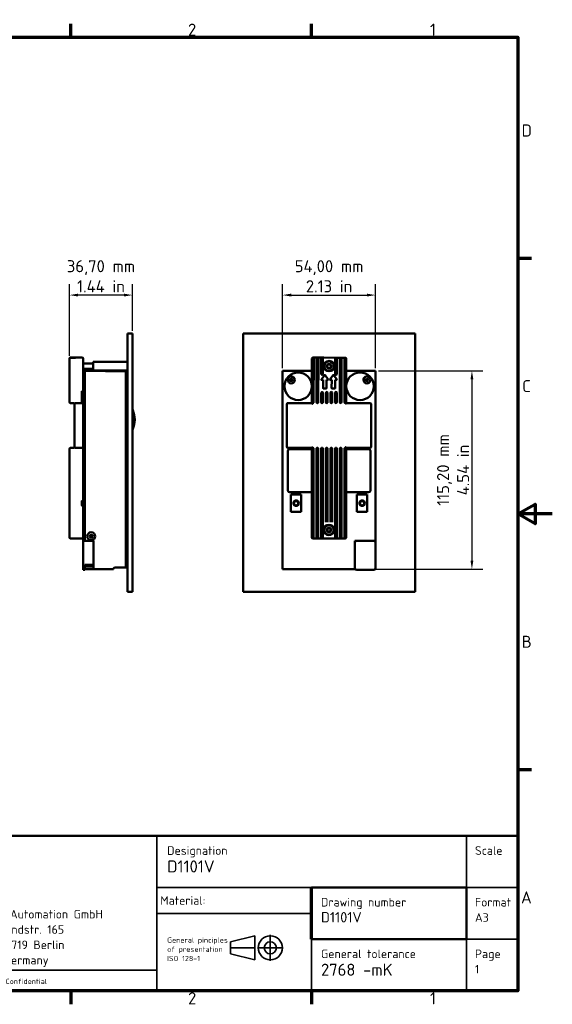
# Model space of a CAD drawing. Header units: millimetres. Extents: x 0 to 840, y 0 to 594.
# Tile 2 of 2: x 530 to 840, y 12 to 584. Entities that reach past the tile are written whole.
import ezdxf

# ---------------------------------------------------------------- set-up
doc = ezdxf.new("R2010")
doc.units = ezdxf.units.MM
doc.header["$LTSCALE"] = 2
for name, color, linetype, lineweight in [('Bemaßung (ISO)', 7, 'Continuous', 25), ('Rahmen (ISO)', 7, 'Continuous', 70), ('Sichtbar (ISO)', 7, 'Continuous', 50), ('Titel (ISO)', 7, 'Continuous', 50)]:
    doc.layers.add(name, color=color, linetype=linetype, lineweight=lineweight)
doc.styles.add('Notiztext (DIN)', font='isocpeur.ttf')
doc.dimstyles.new('Standard (DIN)', dxfattribs={"dimscale": 2, "dimtxt": 3.5, "dimasz": 2.5, "dimexe": 3.175, "dimexo": 0.8, "dimgap": 0.8, "dimtad": 1, "dimrnd": 1e-08, "dimzin": 0, "dimtxsty": 'Notiztext (DIN)', "dimcen": 0.09, "dimdle": 10, "dimclrd": 256, "dimclre": 256, "dimclrt": 256, "dimadec": 0, "dimazin": 0, "dimtfac": 1, "dimtmove": 0, "dimatfit": 3, "dimfxl": 1, "dimtolj": 1, "dimtzin": 0, "dimlwd": -1, "dimlwe": -1, "dimarcsym": 0})

# ---------------------------------------------------------------- blocks, each defined once
blk = doc.blocks.new('Ränder Vorgaberahmen')
at = {"layer": 'Rahmen (ISO)'}
for p, q in [((280, 287), (280, 290.9)), ((350, 287), (350, 290.9)), ((410, 222.75), (413.9, 222.75)), ((410, 74.25), (413.9, 74.25)), ((280, 10), (280, 6.1)), ((350, 10), (350, 6.1))]:
    blk.add_line(p, q, dxfattribs=at)
at = {"layer": 'Rahmen (ISO)', "flags": 128}
for points in [[(10, 10), (10, 287), (410, 287), (410, 10), (10, 10)], [(420, 148.5), (410, 148.5), (415, 151.39), (415, 145.61), (410, 148.5)]]:
    blk.add_lwpolyline(points, dxfattribs=at)
at = {"layer": 'Rahmen (ISO)', "char_height": 3.5, "attachment_point": 7, "style": 'Notiztext (DIN)'}
for s, insert in [('2', (314.08, 287.4)), ('1', (384.42, 287.4)), ('D', (411.05, 258.13)), ('C', (411.23, 183.88)), ('B', (411.05, 109.63)), ('A', (410.88, 35.38)), ('2', (314.08, 6.1)), ('1', (384.42, 6.1))]:
    blk.add_mtext(s, dxfattribs=dict(at, insert=insert))
blk = doc.blocks.new('Schriftfelder BHA')
at = {"layer": 'Titel (ISO)'}
for p, q in [((402.33, 69.29), (222.33, 69.29)), ((222.33, 69.29), (222.33, 24.29)), ((402.33, 24.29), (402.33, 69.29)), ((342.33, 54.29), (387.33, 54.29)), ((387.33, 54.29), (387.33, 39.29)), ((387.33, 39.29), (342.33, 39.29)), ((402.33, 24.29), (222.33, 24.29))]:
    blk.add_line(p, q, dxfattribs=at)
at = {"layer": 'Titel (ISO)', "lineweight": 35}
for p, q in [((342.33, 69.29), (297.33, 69.29)), ((297.33, 69.29), (297.33, 54.29)), ((387.33, 69.29), (342.33, 69.29)), ((387.33, 69.29), (402.33, 69.29)), ((387.33, 69.29), (387.33, 54.29)), ((297.33, 54.29), (402.33, 54.29)), ((297.33, 54.29), (297.33, 46.79)), ((387.33, 54.29), (387.33, 39.29)), ((342.33, 46.79), (297.33, 46.79)), ((297.33, 46.79), (297.33, 39.29)), ((318.78, 38.54), (325.78, 40.29)), ((325.78, 40.29), (325.78, 33.29)), ((297.33, 39.29), (297.33, 24.29)), ((318.78, 38.54), (318.78, 35.04)), ((387.33, 39.29), (342.33, 39.29)), ((342.33, 39.29), (342.33, 24.29)), ((387.33, 39.29), (402.33, 39.29)), ((387.33, 39.29), (387.33, 24.29)), ((318.78, 35.04), (325.78, 33.29)), ((297.33, 30.29), (222.33, 30.29))]:
    blk.add_line(p, q, dxfattribs=at)
at = {"layer": 'Titel (ISO)', "lineweight": 70}
blk.add_line((342.33, 39.29), (342.33, 54.29), dxfattribs=at)
at = {"layer": 'Titel (ISO)', "linetype": 'Continuous', "lineweight": 35}
for p, q in [((330.33, 40.54), (330.33, 33.04)), ((318.53, 36.79), (326.03, 36.79)), ((334.08, 36.79), (326.58, 36.79))]:
    blk.add_line(p, q, dxfattribs=at)
at = {"layer": 'Titel (ISO)', "lineweight": 35}
for radius in [3.5, 1.75]:
    blk.add_circle((330.33, 36.79), radius, dxfattribs=at)
at = {"layer": 'Titel (ISO)', "style": 'Notiztext (DIN)'}
for s, insert, char_height, attachment_point, line_spacing_factor in [('{\\H0.71429x;Designation\\P\\H1.4x;D1101V}', (300.33, 66.29), 3.5, 1, 0.986474), ('\\fISOCPEUR|b0|i0;\\H2.5000;Scale\\P', (389.83, 66.29), 2.5, 1, 2.4), ('{\\H0.71429x;Drawing number\\P\\H1.2x;D1101V}', (345.06, 51.29), 3.5, 1, 0.987666), ('\\fISOCPEUR|b0|i0;\\H2.5000;Format\\P\\fISOCPEUR|b0|i0;\\H2.5000;A3', (389.83, 51.29), 2.5, 1, 1.068348), ('\\fISOCPEUR|b0|i0;\\H2.5000;Bird Home Automation GmbH\\P\\fISOCPEUR|b0|i0;\\H2.5000;Uhlandstr. 165\\P\\fISOCPEUR|b0|i0;\\H2.5000;D-10719 Berlin\\P\\fISOCPEUR|b0|i0;\\H2.5000;Germany\\P', (259.33, 47.81), 2.5, 2, 1.068348), ('\\fISOCPEUR|b0|i0;\\H1.5000;General pinciples\\P\\fISOCPEUR|b0|i0;\\H1.5000;of presentation\\P\\fISOCPEUR|b0|i0;\\H1.5000;ISO 128-1', (300.33, 39.79), 1.5, 1, 1.068348), ('{\\H0.71429x;General tolerance\\P\\H1.4x;2768 -mK}', (345.06, 36.29), 3.5, 1, 0.986474), ('\\fISOCPEUR|b0|i0;\\H2.5000;Page\\P\\fISOCPEUR|b0|i0;\\H2.5000;1', (389.83, 36.29), 2.5, 1, 1.068348)]:
    blk.add_mtext(s, dxfattribs=dict(at, insert=insert, char_height=char_height, attachment_point=attachment_point, line_spacing_factor=line_spacing_factor))
at = {"layer": 'Titel (ISO)', "attachment_point": 1, "style": 'Notiztext (DIN)'}
for s, insert, char_height in [('\\fISOCPEUR|b0|i0;\\H2.5000;Material:', (298.33, 51.79), 2.5), ('\\fISOCPEUR|b0|i0;\\H1.5000;Confidential', (253.33, 27.79), 1.5)]:
    blk.add_mtext(s, dxfattribs=dict(at, insert=insert, char_height=char_height))
blk = doc.blocks.new('*D5')
at = {"layer": 'Bemaßung (ISO)', "transparency": 16777216}
for p, q in [((683.15, 381.75), (683.15, 430.5)), ((737.23, 381.75), (737.23, 430.5)), ((688.15, 424.15), (732.23, 424.15))]:
    blk.add_line(p, q, dxfattribs=at)
for points in [[(688.15, 424.98), (688.15, 423.32), (683.15, 424.15)], [(732.23, 424.98), (732.23, 423.32), (737.23, 424.15)]]:
    blk.add_solid(points, dxfattribs=at)
at = {"layer": 'Defpoints', "color": 0, "transparency": 16777216}
for p in [(737.23, 424.15), (683.15, 380.15), (737.23, 380.15)]:
    blk.add_point(p, dxfattribs=at)
at = {"layer": 'Bemaßung (ISO)', "transparency": 16777216, "insert": (710.19, 444.42), "char_height": 7, "attachment_point": 2, "style": 'Notiztext (DIN)'}
blk.add_mtext('\\A1;\\fISOCPEUR|b0|i0;\\H7.0000;54,00 mm\\P\\fISOCPEUR|b0|i0;\\H7.0000;2.13 in', dxfattribs=at)
blk = doc.blocks.new('*D6')
at = {"layer": 'Bemaßung (ISO)', "transparency": 16777216}
for p, q in [((738.83, 380.15), (799.58, 380.15)), ((793.23, 375.15), (793.23, 269.97)), ((726.84, 264.97), (799.58, 264.97))]:
    blk.add_line(p, q, dxfattribs=at)
for points in [[(792.39, 375.15), (794.06, 375.15), (793.23, 380.15)], [(792.39, 269.97), (794.06, 269.97), (793.23, 264.97)]]:
    blk.add_solid(points, dxfattribs=at)
at = {"layer": 'Defpoints', "color": 0, "transparency": 16777216}
for p in [(737.23, 380.15), (725.24, 264.97), (793.23, 264.97)]:
    blk.add_point(p, dxfattribs=at)
at = {"layer": 'Bemaßung (ISO)', "transparency": 16777216, "insert": (772.96, 322.56), "char_height": 7, "attachment_point": 2, "rotation": 90, "style": 'Notiztext (DIN)'}
blk.add_mtext('\\A1;\\fISOCPEUR|b0|i0;\\H7.0000;115,20 mm\\P\\fISOCPEUR|b0|i0;\\H7.0000;4.54 in', dxfattribs=at)
blk = doc.blocks.new('*D7')
at = {"layer": 'Bemaßung (ISO)', "transparency": 16777216}
for p, q in [((559.19, 388.89), (559.19, 430.5)), ((595.89, 403.47), (595.89, 430.5)), ((590.89, 424.15), (564.19, 424.15))]:
    blk.add_line(p, q, dxfattribs=at)
for points in [[(564.19, 424.98), (564.19, 423.32), (559.19, 424.15)], [(590.89, 424.98), (590.89, 423.32), (595.89, 424.15)]]:
    blk.add_solid(points, dxfattribs=at)
at = {"layer": 'Defpoints', "color": 0, "transparency": 16777216}
for p in [(559.19, 424.15), (595.89, 401.87), (559.19, 387.29)]:
    blk.add_point(p, dxfattribs=at)
at = {"layer": 'Bemaßung (ISO)', "transparency": 16777216, "insert": (577.54, 444.42), "char_height": 7, "attachment_point": 2, "style": 'Notiztext (DIN)'}
blk.add_mtext('\\A1;\\fISOCPEUR|b0|i0;\\H7.0000;36,70 mm\\P\\fISOCPEUR|b0|i0;\\H7.0000;1.44 in', dxfattribs=at)

msp = doc.modelspace()

# ---------------------------------------------------------------- linework, layer by layer
at = {"layer": 'Sichtbar (ISO)'}
for p, q in [((592.8906, 401.8722), (595.8906, 401.8722)), ((592.8906, 401.8722), (592.8906, 251.8722)), ((595.8906, 251.8722), (595.8906, 401.8722)), ((660.1869, 401.8722), (760.1869, 401.8722)), ((660.1869, 251.8722), (660.1869, 401.8722)), ((760.1869, 401.8722), (760.1869, 251.8722)), ((559.1906, 387.3033), (559.1906, 387.3057)), ((559.1906, 387.3008), (559.1906, 387.3033)), ((559.1906, 387.2935), (559.1906, 387.3008)), ((559.1906, 387.291), (559.1906, 387.2935)), ((559.1906, 387.2886), (559.1906, 387.291)), ((559.1906, 361.9036), (559.1906, 387.2886)), ((559.6906, 387.8057), (566.6906, 387.8057)), ((559.6906, 387.8033), (561.6906, 387.8033)), ((559.6906, 387.8008), (561.6906, 387.8008)), ((559.6906, 387.7935), (561.6906, 387.7935)), ((559.6906, 387.791), (561.6906, 387.791)), ((561.6906, 387.7886), (559.6906, 387.7886)), ((567.1906, 387.2886), (567.1906, 387.3057)), ((567.1906, 380.1502), (567.1906, 387.2886)), ((567.1906, 384.3722), (572.8906, 384.3722)), ((572.8906, 385.3722), (572.8906, 380.3722)), ((592.8906, 385.3722), (572.8906, 385.3722)), ((700.2199, 387.3062), (700.197, 361.9212)), ((701.7204, 387.8048), (700.7204, 387.8057)), ((701.197, 361.9203), (701.2199, 387.3052)), ((702.4264, 387.8042), (701.7204, 387.8048)), ((703.4264, 387.8033), (702.4264, 387.8042)), ((702.9259, 387.3037), (702.903, 361.9187)), ((704.4264, 387.8024), (703.4264, 387.8033)), ((703.903, 361.9178), (703.9259, 387.3028)), ((705.1324, 387.8017), (704.4264, 387.8024)), ((706.1324, 387.8008), (705.1324, 387.8017)), ((705.6319, 387.3013), (705.6238, 378.3763)), ((707.1324, 387.7999), (706.1324, 387.8008)), ((706.6238, 378.3754), (706.6319, 387.3004)), ((713.2503, 387.7944), (707.1324, 387.7999)), ((709.3357, 383.2449), (708.9864, 383.0419)), ((709.434, 383.8226), (709.4352, 383.4184)), ((710.0842, 383.7955), (709.7335, 383.9966)), ((710.6338, 383.9992), (710.2842, 383.7961)), ((710.9354, 383.4442), (710.9343, 383.8269)), ((711.3907, 383.0561), (711.0317, 383.2738)), ((714.2503, 387.7935), (713.2503, 387.7944)), ((713.7499, 387.2939), (713.7418, 378.3689)), ((715.2503, 387.7926), (714.2503, 387.7935)), ((714.7418, 378.368), (714.7499, 387.293)), ((715.9563, 387.7919), (715.2503, 387.7926)), ((716.9563, 387.791), (715.9563, 387.7919)), ((716.4559, 387.2915), (716.433, 361.9065)), ((717.9563, 387.7901), (716.9563, 387.791)), ((717.433, 361.9056), (717.4559, 387.2906)), ((718.6623, 387.7895), (717.9563, 387.7901)), ((719.6623, 387.7886), (718.6623, 387.7895)), ((719.1619, 387.289), (719.1389, 361.904)), ((720.1389, 361.9031), (720.1619, 387.2881)), ((567.1906, 381.3722), (572.8906, 381.3722)), ((567.1906, 380.1502), (568.1906, 380.1502)), ((567.1906, 281.4722), (567.1906, 380.1502)), ((568.1906, 380.1502), (568.1906, 380.1497)), ((568.1906, 380.1497), (591.8906, 379.736)), ((568.1906, 281.4722), (568.1906, 380.1497)), ((592.8906, 380.3722), (572.8906, 380.3722)), ((592.8906, 379.8542), (591.8906, 379.8542)), ((591.8906, 265.8542), (591.8906, 379.8542)), ((683.1454, 380.1497), (683.1459, 380.1497)), ((683.1454, 264.9722), (683.1454, 380.1497)), ((700.2134, 380.1502), (683.1459, 380.1502)), ((683.1459, 380.1502), (683.1459, 264.9722)), ((707.5222, 377.6612), (705.67, 375.1962)), ((709.69, 375.1926), (707.8422, 377.6609)), ((708.9874, 382.6955), (709.3378, 382.4945)), ((709.4383, 382.3216), (709.4395, 381.9175)), ((709.74, 381.7451), (710.0896, 381.9483)), ((710.2895, 381.9489), (710.6403, 381.7477)), ((710.67, 375.1917), (712.5222, 377.6567)), ((710.9398, 381.9218), (710.9386, 382.3467)), ((711.0423, 382.5226), (711.3832, 382.7098)), ((712.8422, 377.6564), (714.69, 375.1881)), ((737.2279, 380.1502), (720.1554, 380.1502)), ((737.2279, 281.4722), (737.2279, 380.1502)), ((737.2279, 380.1497), (737.2284, 380.1497)), ((737.2284, 281.4722), (737.2284, 380.1497)), ((705.8297, 374.8761), (706.6797, 374.8753)), ((706.6797, 374.8753), (706.6753, 370.0753)), ((708.6753, 370.0735), (708.6797, 374.8735)), ((708.6797, 374.8735), (709.5297, 374.8727)), ((711.6797, 374.8708), (710.8297, 374.8716)), ((711.6753, 370.0708), (711.6797, 374.8708)), ((713.6797, 374.869), (713.6753, 370.069)), ((714.5297, 374.8682), (713.6797, 374.869)), ((566.3906, 368.3722), (566.3906, 361.4031)), ((566.3906, 368.3722), (567.1906, 368.3722)), ((700.1869, 368.3722), (700.2028, 368.3722)), ((700.1869, 361.4212), (700.1869, 368.3722)), ((705.6139, 367.3763), (705.609, 361.9163)), ((706.609, 361.9154), (706.6139, 367.3754)), ((706.8751, 369.8751), (708.4751, 369.8737)), ((708.3199, 367.3738), (708.315, 361.9138)), ((709.315, 361.9129), (709.3199, 367.3729)), ((711.0259, 367.3714), (711.021, 361.9114)), ((713.4751, 369.8692), (711.8751, 369.8706)), ((712.021, 361.9105), (712.0259, 367.3705)), ((713.7319, 367.3689), (713.727, 361.9089)), ((714.727, 361.908), (714.7319, 367.368)), ((720.1448, 368.3722), (720.1869, 368.3722)), ((720.1869, 368.3722), (720.1869, 361.4031)), ((559.6906, 361.4036), (561.6906, 361.4036)), ((562.1906, 360.9036), (562.1906, 360.8905)), ((562.1906, 360.8905), (562.1906, 335.8905)), ((562.6906, 361.4031), (566.3906, 361.4031)), ((685.6671, 360.9343), (685.6445, 335.9343)), ((700.1965, 361.4212), (686.1675, 361.4338)), ((700.197, 361.9212), (700.1965, 361.4053)), ((720.1385, 361.3873), (720.1389, 361.9031)), ((734.1675, 361.3905), (720.1385, 361.4031)), ((734.6444, 335.89), (734.667, 360.89)), ((595.9822, 357.3472), (595.8906, 357.8183)), ((595.9822, 357.3472), (595.9822, 346.3472)), ((597.1906, 351.9472), (597.1906, 351.7472)), ((595.9822, 346.3472), (595.8906, 345.8761)), ((559.1906, 334.9183), (559.1906, 334.9207)), ((559.1906, 334.9158), (559.1906, 334.9183)), ((559.1906, 334.9134), (559.1906, 334.9158)), ((559.1906, 334.9109), (559.1906, 334.9134)), ((559.1906, 334.9085), (559.1906, 334.9109)), ((559.1906, 334.906), (559.1906, 334.9085)), ((559.1906, 334.9036), (559.1906, 334.906)), ((559.1906, 283.2886), (559.1906, 334.9036)), ((559.6906, 335.4207), (561.6906, 335.4207)), ((561.6906, 335.4183), (559.6906, 335.4183)), ((561.6906, 335.4158), (559.6906, 335.4158)), ((561.6906, 335.4134), (559.6906, 335.4134)), ((561.6906, 335.4109), (559.6906, 335.4109)), ((561.6906, 335.4085), (559.6906, 335.4085)), ((561.6906, 335.406), (559.6906, 335.406)), ((561.6906, 335.4036), (559.6906, 335.4036)), ((566.6906, 335.3905), (562.6906, 335.3905)), ((686.144, 335.4339), (700.173, 335.4212)), ((686.1869, 310.6722), (686.1869, 333.6722)), ((687.1869, 334.6722), (700.1723, 334.6722)), ((700.1726, 334.9212), (700.1259, 283.3062)), ((700.173, 335.4371), (700.1726, 334.9212)), ((701.1259, 283.3053), (701.1726, 334.9203)), ((702.8786, 334.9187), (702.8319, 283.3037)), ((703.8319, 283.3028), (703.8786, 334.9178)), ((705.5846, 334.9163), (705.5379, 283.3013)), ((706.5379, 283.3004), (706.5846, 334.9154)), ((708.2906, 334.9138), (708.2525, 292.7989)), ((709.2525, 292.798), (709.2906, 334.9129)), ((710.9965, 334.9114), (710.9585, 292.7964)), ((711.9585, 292.7955), (711.9965, 334.9105)), ((713.7025, 334.9089), (713.6559, 283.294)), ((714.6559, 283.2931), (714.7025, 334.908)), ((716.4085, 334.9065), (716.3619, 283.2915)), ((717.3619, 283.2906), (717.4085, 334.9056)), ((719.1145, 334.9041), (719.0679, 283.2891)), ((720.0679, 283.2882), (720.1145, 334.9032)), ((720.1143, 334.6722), (733.1869, 334.6722)), ((720.1145, 334.9032), (720.115, 335.419)), ((720.115, 335.4031), (734.144, 335.3905)), ((734.1869, 333.6722), (734.1869, 310.6722)), ((700.1497, 309.6722), (687.1869, 309.6722)), ((733.1869, 309.6722), (720.0917, 309.6722)), ((566.3406, 304.5222), (566.5906, 304.7722)), ((566.3406, 302.0222), (566.3406, 304.5222)), ((566.5906, 304.7722), (566.5906, 301.7722)), ((567.1906, 304.7722), (566.5906, 304.7722)), ((687.9869, 298.2722), (687.9869, 308.2722)), ((687.9869, 308.2722), (693.9869, 308.2722)), ((693.9869, 308.2722), (693.9869, 298.2722)), ((726.3869, 308.2722), (732.3869, 308.2722)), ((726.3869, 298.2722), (726.3869, 308.2722)), ((732.3869, 308.2722), (732.3869, 298.2722)), ((566.3406, 302.0222), (566.5906, 301.7722)), ((567.1906, 301.7722), (566.5906, 301.7722)), ((693.9869, 298.2722), (687.9869, 298.2722)), ((732.3869, 298.2722), (726.3869, 298.2722)), ((707.7525, 292.7993), (708.2525, 292.7989)), ((709.2525, 292.798), (708.2525, 292.7989)), ((709.2525, 292.798), (709.7525, 292.7975)), ((710.4585, 292.7969), (710.9585, 292.7964)), ((711.9585, 292.7955), (710.9585, 292.7964)), ((711.9585, 292.7955), (712.4585, 292.7951)), ((709.2497, 288.0949), (708.9004, 287.8919)), ((708.9014, 287.5455), (709.2518, 287.3445)), ((709.348, 288.6726), (709.3492, 288.2684)), ((709.3523, 287.1716), (709.3535, 286.7675)), ((709.9982, 288.6455), (709.6475, 288.8466)), ((709.654, 286.5951), (710.0036, 286.7983)), ((710.5478, 288.8492), (710.1982, 288.6461)), ((710.2035, 286.7989), (710.5543, 286.5977)), ((710.8494, 288.2942), (710.8483, 288.6769)), ((710.8538, 286.7718), (710.8526, 287.1967)), ((711.3047, 287.9061), (710.9457, 288.1238)), ((710.9563, 287.3726), (711.2972, 287.5598)), ((559.6906, 282.7886), (566.6906, 282.7886)), ((567.1906, 281.4722), (568.1906, 281.4722)), ((567.1906, 280.4722), (567.1906, 281.4722)), ((567.1906, 280.4722), (567.1906, 265.4722)), ((568.1906, 281.4722), (573.1906, 281.4722)), ((570.9962, 284.1722), (572.7851, 284.1722)), ((571.325, 283.3722), (572.1906, 283.3722)), ((572.1906, 283.3722), (572.1906, 283.2237)), ((573.1906, 281.4722), (573.1906, 264.9722)), ((700.6255, 282.8057), (701.6254, 282.8048)), ((701.6254, 282.8048), (702.3314, 282.8042)), ((702.3314, 282.8042), (703.3314, 282.8033)), ((703.3314, 282.8033), (704.3314, 282.8024)), ((704.3314, 282.8024), (705.0374, 282.8018)), ((705.0374, 282.8018), (706.0374, 282.8009)), ((706.0374, 282.8009), (707.0374, 282.7999)), ((707.0374, 282.7999), (713.1554, 282.7944)), ((713.1554, 282.7944), (714.1554, 282.7935)), ((714.1554, 282.7935), (715.1554, 282.7926)), ((715.1554, 282.7926), (715.8614, 282.792)), ((715.8614, 282.792), (716.8614, 282.7911)), ((716.8614, 282.7911), (717.8614, 282.7902)), ((717.8614, 282.7902), (718.5674, 282.7895)), ((718.5674, 282.7895), (719.5674, 282.7886)), ((725.2369, 281.4722), (737.2279, 281.4722)), ((725.2369, 264.9722), (725.2369, 281.4722)), ((725.2369, 280.4722), (725.2369, 265.4722)), ((736.1369, 281.4722), (726.2369, 281.4722)), ((737.1369, 280.4722), (737.1369, 265.4722)), ((737.1411, 281.4722), (737.1411, 264.9722)), ((737.2279, 281.4722), (737.2284, 281.4722)), ((567.1906, 264.4722), (567.1906, 265.4722)), ((567.1906, 264.4722), (568.1906, 264.4722)), ((573.1906, 267.4722), (568.1906, 267.4722)), ((568.1906, 267.4722), (568.1906, 265.4722)), ((573.1906, 266.6722), (568.1906, 266.6722)), ((568.1906, 266.4722), (573.1906, 266.4722)), ((568.1906, 265.4722), (568.1906, 264.4722)), ((573.1906, 264.9722), (568.1906, 264.9722)), ((571.3006, 266.6722), (571.3006, 266.4722)), ((584.8906, 264.9722), (573.1906, 264.9722)), ((585.3906, 265.9722), (584.8906, 265.4722)), ((584.8906, 264.9722), (584.8906, 265.4722)), ((585.3906, 265.9722), (591.8906, 265.9722)), ((592.8906, 265.8542), (591.8906, 265.8542)), ((683.1459, 264.9722), (683.1454, 264.9722)), ((683.1459, 264.9722), (725.2369, 264.9722)), ((725.3709, 264.9722), (725.2369, 264.9722)), ((736.1369, 264.4722), (726.2369, 264.4722)), ((737.1411, 264.9722), (737.0029, 264.9722)), ((592.8906, 251.8722), (595.8906, 251.8722)), ((760.1869, 251.8722), (660.1869, 251.8722))]:
    msp.add_line(p, q, dxfattribs=at)
for centre, radius in [((710.1869, 382.8721), 3), ((710.1869, 382.8722), 2.8), ((692.1869, 371.1722), 8), ((728.1869, 371.1722), 8), ((688.1869, 374.8472), 2), ((732.1869, 374.8472), 2), ((690.9869, 303.2722), 1.6), ((690.9869, 303.2722), 1.5), ((690.9869, 303.2722), 1.25), ((729.3869, 303.2722), 1.6), ((729.3869, 303.2722), 1.5), ((729.3869, 303.2722), 1.25), ((710.1009, 287.7222), 3), ((710.1009, 287.7222), 2.8), ((571.8906, 284.0722), 0.9)]:
    msp.add_circle(centre, radius, dxfattribs=at)
for centre, radius, start, end in [((559.6906, 387.3057), 0.5, 90, 180), ((559.6906, 387.3033), 0.5, 90, 180), ((559.6906, 387.3008), 0.5, 90, 180), ((559.6906, 387.2935), 0.5, 90, 180), ((559.6906, 387.291), 0.5, 90, 180), ((559.6906, 387.2886), 0.5, 90, 180), ((566.6906, 387.3057), 0.5, 0, 90), ((700.7199, 387.3057), 0.5, 359.948214, 179.948214), ((703.4259, 387.3033), 0.5, 359.948214, 179.948214), ((706.1319, 387.3008), 0.5, 359.948214, 179.948214), ((710.1869, 382.8722), 1.3, 1.058035, 0.286682), ((709.2352, 383.4179), 0.2, 300.164538, 0.164538), ((709.634, 383.8231), 0.2, 120.173115, 180.164538), ((709.634, 383.8231), 0.2, 60.164538, 120.173115), ((710.1837, 383.969), 0.2, 240.164538, 300.164538), ((710.7343, 383.8263), 0.2, 60.15596, 120.164538), ((710.7343, 383.8263), 0.2, 0.164538, 60.15596), ((711.1354, 383.4448), 0.2, 180.164538, 238.767704), ((714.2499, 387.2935), 0.5, 359.948214, 179.948214), ((716.9559, 387.291), 0.5, 359.948214, 179.948214), ((719.6619, 387.2886), 0.5, 359.948214, 179.948214), ((706.1238, 378.3758), 0.5, 179.948214, 359.948214), ((707.6821, 377.5411), 0.2, 36.818112, 143.078316), ((709.0869, 382.869), 0.2, 120.164538, 180.164538), ((709.0869, 382.869), 0.2, 180.164538, 240.164538), ((709.2383, 382.3211), 0.2, 0.164538, 60.164538), ((709.6395, 381.9181), 0.2, 180.164538, 240.15596), ((709.6395, 381.9181), 0.2, 240.15596, 300.164538), ((710.19, 381.7754), 0.2, 60.164538, 120.164538), ((710.7398, 381.9212), 0.2, 240.164538, 300.173115), ((710.7398, 381.9212), 0.2, 300.173115, 0.164538), ((711.1386, 382.3473), 0.2, 118.767704, 180.164538), ((711.287, 382.8851), 0.2, 298.767704, 358.16468), ((711.287, 382.8851), 0.2, 3.180038, 58.767704), ((711.287, 382.8851), 0.2, 358.16468, 3.180038), ((712.6821, 377.5366), 0.2, 36.818112, 143.078316), ((714.2418, 378.3685), 0.5, 179.948214, 359.948214), ((688.1869, 374.8722), 2, 359.641899, 180.358101), ((687.5291, 375.9865), 0.7, 259.994799, 340.005201), ((686.8713, 374.8472), 0.7, 319.994799, 40.005201), ((687.5291, 373.7078), 0.7, 19.994799, 100.005201), ((687.1185, 375.6399), 0.7, 306.298027, 332.741692), ((686.9878, 374.3308), 0.7, 4.864586, 34.935818), ((688.0562, 373.5631), 0.7, 65.468919, 97.626898), ((688.3176, 376.1813), 0.7, 248.413517, 273.38726), ((688.8447, 375.9865), 0.7, 199.994799, 280.005201), ((688.8447, 373.7078), 0.7, 79.994799, 160.005201), ((689.2553, 374.1044), 0.7, 127.591699, 158.073695), ((689.386, 375.4136), 0.7, 189.10511, 216.023167), ((689.5025, 374.8472), 0.7, 139.994799, 220.005201), ((705.8298, 375.0761), 0.2, 143.078316, 269.948214), ((709.5298, 375.0727), 0.2, 269.948214, 36.818112), ((710.8298, 375.0716), 0.2, 143.078316, 269.948214), ((714.5298, 375.0682), 0.2, 269.948214, 36.818112), ((732.1869, 374.8722), 2, 359.641899, 180.358101), ((731.5291, 375.9865), 0.7, 259.994799, 340.005201), ((730.8713, 374.8472), 0.7, 319.994799, 40.005201), ((731.5291, 373.7078), 0.7, 19.994799, 100.005201), ((731.3364, 375.8759), 0.7, 281.919378, 308.986175), ((730.8924, 374.6375), 0.7, 340.806016, 14.401485), ((731.7428, 373.6338), 0.7, 41.769655, 80.190439), ((732.631, 376.1106), 0.7, 224.049325, 250.038544), ((732.8447, 375.9865), 0.7, 199.994799, 280.005201), ((732.8447, 373.7078), 0.7, 79.994799, 160.005201), ((733.0374, 373.8684), 0.7, 103.861994, 140.132737), ((733.4814, 375.1068), 0.7, 165.029124, 195.368028), ((733.5025, 374.8472), 0.7, 139.994799, 220.005201), ((706.1139, 367.3758), 0.5, 359.948214, 179.948214), ((706.8753, 370.0751), 0.2, 179.948214, 269.948214), ((708.8199, 367.3734), 0.5, 359.948214, 179.948214), ((708.4753, 370.0737), 0.2, 269.948214, 359.948214), ((711.5259, 367.3709), 0.5, 359.948214, 179.948214), ((711.8753, 370.0706), 0.2, 179.948214, 269.948214), ((713.4753, 370.0692), 0.2, 269.948214, 359.948214), ((714.2319, 367.3685), 0.5, 359.948214, 179.948214), ((559.6906, 361.906), 0.5, 180, 270), ((559.6906, 361.9036), 0.5, 180, 270), ((562.6906, 360.9031), 0.5, 90.000001, 104.477518), ((686.1671, 360.9338), 0.5, 89.948214, 179.948214), ((700.697, 361.9207), 0.5, 179.948214, 359.948214), ((703.403, 361.9183), 0.5, 179.948214, 359.948214), ((706.109, 361.9158), 0.5, 179.948214, 359.948214), ((708.815, 361.9134), 0.5, 179.948214, 359.948214), ((711.521, 361.9109), 0.5, 179.948214, 359.948214), ((714.227, 361.9085), 0.5, 179.948214, 359.948214), ((716.933, 361.906), 0.5, 179.948214, 359.948214), ((719.6389, 361.9036), 0.5, 179.948214, 359.948214), ((734.167, 360.8905), 0.5, 359.948214, 89.948214), ((584.8096, 351.9472), 12.381, 0, 25.525103), ((584.8096, 351.7472), 12.381, 334.474897, 0), ((559.6906, 334.9207), 0.5, 90, 180), ((559.6906, 334.9183), 0.5, 90, 180), ((559.6906, 334.9158), 0.5, 90, 180), ((559.6906, 334.9134), 0.5, 90, 180), ((559.6906, 334.9109), 0.5, 90, 180), ((559.6906, 334.9085), 0.5, 90, 180), ((559.6906, 334.906), 0.5, 90, 180), ((559.6906, 334.9036), 0.5, 90, 180), ((561.6906, 335.9183), 0.5, 270, 0), ((561.6906, 335.9158), 0.5, 270, 0), ((561.6906, 335.9134), 0.5, 270, 0), ((561.6906, 335.9109), 0.5, 270, 0), ((561.6906, 335.9085), 0.5, 270, 0), ((561.6906, 335.906), 0.5, 270, 0), ((562.6906, 335.8905), 0.5, 180, 270), ((566.6906, 335.8905), 0.5, 270, 0), ((686.1445, 335.9339), 0.5, 179.948214, 269.948214), ((687.1869, 333.6722), 1, 90, 180), ((700.6726, 334.9207), 0.5, 359.948214, 179.948214), ((703.3786, 334.9183), 0.5, 359.948214, 179.948214), ((706.0846, 334.9158), 0.5, 359.948214, 179.948214), ((708.7906, 334.9134), 0.5, 359.948214, 179.948214), ((711.4965, 334.9109), 0.5, 359.948214, 179.948214), ((714.2025, 334.9085), 0.5, 359.948214, 179.948214), ((716.9085, 334.906), 0.5, 359.948214, 179.948214), ((719.6145, 334.9036), 0.5, 359.948214, 179.948214), ((733.1869, 333.6722), 1, 0, 90), ((734.1444, 335.8905), 0.5, 269.948214, 359.948214), ((687.1869, 310.6722), 1, 180, 270), ((733.1869, 310.6722), 1, 270, 0), ((710.1009, 287.7222), 1.3, 1.058035, 0.286682), ((709.0009, 287.719), 0.2, 120.164538, 180.164538), ((709.0009, 287.719), 0.2, 180.164538, 240.164538), ((709.1492, 288.2679), 0.2, 300.164538, 0.164538), ((709.1523, 287.1711), 0.2, 0.164538, 60.164538), ((709.548, 288.6731), 0.2, 120.173115, 180.164538), ((709.5535, 286.7681), 0.2, 180.164538, 240.15596), ((709.548, 288.6731), 0.2, 60.164538, 120.173115), ((709.5535, 286.7681), 0.2, 240.15596, 300.164538), ((710.0977, 288.819), 0.2, 240.164538, 300.164538), ((710.104, 286.6254), 0.2, 60.164538, 120.164538), ((710.6483, 288.6763), 0.2, 60.15596, 120.164538), ((710.6538, 286.7712), 0.2, 240.164538, 300.173115), ((710.6483, 288.6763), 0.2, 0.164538, 60.15596), ((710.6538, 286.7712), 0.2, 300.173115, 0.164538), ((711.0494, 288.2948), 0.2, 180.164538, 238.767704), ((711.0526, 287.1973), 0.2, 118.767704, 180.164538), ((711.201, 287.7351), 0.2, 298.767704, 358.16468), ((711.201, 287.7351), 0.2, 3.180038, 58.767704), ((711.201, 287.7351), 0.2, 358.16468, 3.180038), ((559.6906, 283.2911), 0.5, 180, 270), ((559.6906, 283.2886), 0.5, 180, 270), ((566.6906, 283.2886), 0.5, 270, 0), ((700.6259, 283.3057), 0.5, 179.948214, 359.948214), ((703.3319, 283.3033), 0.5, 179.948214, 359.948214), ((706.0379, 283.3009), 0.5, 179.948214, 359.948214), ((714.1559, 283.2935), 0.5, 179.948214, 359.948214), ((716.8619, 283.2911), 0.5, 179.948214, 359.948214), ((719.5679, 283.2886), 0.5, 179.948214, 359.948214), ((726.2369, 280.4722), 1, 90, 180), ((736.1369, 280.4722), 1, 0, 90), ((726.2369, 265.4722), 1, 180, 270), ((736.1369, 265.4722), 1, 270, 0)]:
    msp.add_arc(centre, radius, start, end, dxfattribs=at)
msp.add_ellipse((571.85, 284.0722), major_axis=(-2.3276, 0), ratio=0.99984765, dxfattribs=at)
for points, knots in [([(561.6906, 387.8033), (561.7986, 387.8033), (561.908, 387.8033), (562.1108, 387.8033), (562.207, 387.8034), (562.3764, 387.8035), (562.4518, 387.8036), (562.5723, 387.8037), (562.6191, 387.8038), (562.6628, 387.8039), (562.6734, 387.804), (562.6806, 387.804), (562.6818, 387.8041), (562.6818, 387.8041)], [0, 0, 0, 0, 0.032400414, 0.032400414, 0.064213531, 0.064213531, 0.096035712, 0.096035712, 0.127811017, 0.127811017, 0.143365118, 0.143365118, 0.1486761, 0.1486761, 0.1486761, 0.1486761]), ([(561.6906, 387.8008), (561.7986, 387.8008), (561.908, 387.8008), (562.1108, 387.8009), (562.207, 387.8009), (562.3764, 387.801), (562.4518, 387.8011), (562.5723, 387.8013), (562.6191, 387.8014), (562.6628, 387.8015), (562.6734, 387.8015), (562.6806, 387.8016), (562.6818, 387.8016), (562.6818, 387.8016)], [0, 0, 0, 0, 0.032400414, 0.032400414, 0.064213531, 0.064213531, 0.096035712, 0.096035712, 0.127811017, 0.127811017, 0.143365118, 0.143365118, 0.1486761, 0.1486761, 0.1486761, 0.1486761]), ([(561.6906, 387.7935), (561.7986, 387.7935), (561.908, 387.7935), (562.1108, 387.7936), (562.207, 387.7936), (562.3764, 387.7937), (562.4518, 387.7938), (562.5723, 387.7939), (562.6191, 387.794), (562.6628, 387.7942), (562.6734, 387.7942), (562.6806, 387.7943), (562.6818, 387.7943), (562.6818, 387.7943)], [0, 0, 0, 0, 0.032400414, 0.032400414, 0.064213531, 0.064213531, 0.096035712, 0.096035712, 0.127811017, 0.127811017, 0.143365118, 0.143365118, 0.1486761, 0.1486761, 0.1486761, 0.1486761]), ([(561.6906, 387.791), (561.7986, 387.791), (561.908, 387.791), (562.1108, 387.7911), (562.207, 387.7912), (562.3764, 387.7913), (562.4518, 387.7913), (562.5723, 387.7915), (562.6191, 387.7916), (562.6628, 387.7917), (562.6734, 387.7918), (562.6806, 387.7918), (562.6818, 387.7918), (562.6818, 387.7918)], [0, 0, 0, 0, 0.032400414, 0.032400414, 0.064213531, 0.064213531, 0.096035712, 0.096035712, 0.127811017, 0.127811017, 0.143365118, 0.143365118, 0.1486761, 0.1486761, 0.1486761, 0.1486761]), ([(561.6906, 387.7886), (561.7986, 387.7886), (561.908, 387.7886), (562.1108, 387.7887), (562.207, 387.7887), (562.3764, 387.7888), (562.4518, 387.7889), (562.5723, 387.789), (562.6191, 387.7891), (562.6628, 387.7893), (562.6734, 387.7893), (562.6806, 387.7894), (562.6818, 387.7894), (562.6818, 387.7894)], [0, 0, 0, 0, 0.032400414, 0.032400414, 0.064213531, 0.064213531, 0.096035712, 0.096035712, 0.127811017, 0.127811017, 0.143365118, 0.143365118, 0.1486761, 0.1486761, 0.1486761, 0.1486761]), ([(562.1906, 360.9036), (562.1906, 360.956), (562.1823, 361.0083), (562.15, 361.1079), (562.1259, 361.1551), (562.0644, 361.2398), (562.0269, 361.2773), (561.9422, 361.3389), (561.8949, 361.3629), (561.7954, 361.3953), (561.743, 361.4036), (561.6906, 361.4036)], [3.14159265, 3.14159265, 3.14159265, 3.14159265, 3.45575192, 3.45575192, 3.76991118, 3.76991118, 4.08407045, 4.08407045, 4.39822972, 4.39822972, 4.71238898, 4.71238898, 4.71238898, 4.71238898]), ([(562.5656, 361.3873), (562.5231, 361.3763), (562.4827, 361.3599), (562.4011, 361.314), (562.3634, 361.2839), (562.297, 361.2156), (562.2651, 361.172), (562.202, 361.0411), (562.1909, 360.9655), (562.1906, 360.9048), (562.1906, 360.9042), (562.1906, 360.9036)], [0.1060581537, 0.1060581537, 0.1060581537, 0.1060581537, 0.1194408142, 0.1194408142, 0.1354550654, 0.1354550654, 0.1532527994, 0.1532527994, 0.18042197, 0.18042197, 0.1806967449, 0.1806967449, 0.1806967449, 0.1806967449]), ([(700.6961, 360.9207), (700.6952, 360.9213), (700.6943, 360.9219), (700.6084, 360.9828), (700.5009, 361.0586), (700.3489, 361.1897), (700.3064, 361.2334), (700.248, 361.3019), (700.2267, 361.332), (700.2019, 361.3779), (700.1965, 361.3943), (700.1965, 361.4053)], [-0.0003162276, -0.0003162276, -0.0003162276, -0.0003162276, 0, 0, 0.0312679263, 0.0312679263, 0.0517506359, 0.0517506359, 0.0701808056, 0.0701808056, 0.0855823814, 0.0855823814, 0.0855823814, 0.0855823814]), ([(720.1385, 361.3873), (720.1385, 361.3763), (720.133, 361.3599), (720.1081, 361.314), (720.0868, 361.2839), (720.0283, 361.2156), (719.9857, 361.172), (719.8334, 361.0411), (719.7258, 360.9655), (719.6398, 360.9048), (719.6389, 360.9042), (719.638, 360.9036)], [0.1060581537, 0.1060581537, 0.1060581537, 0.1060581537, 0.1194408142, 0.1194408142, 0.1354550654, 0.1354550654, 0.1532527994, 0.1532527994, 0.18042197, 0.18042197, 0.1806967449, 0.1806967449, 0.1806967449, 0.1806967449]), ([(562.1906, 335.9207), (562.1906, 335.8684), (562.1823, 335.816), (562.15, 335.7164), (562.1259, 335.6692), (562.0644, 335.5845), (562.0269, 335.547), (561.9422, 335.4854), (561.8949, 335.4614), (561.7954, 335.429), (561.743, 335.4207), (561.6906, 335.4207)], [3.14159265, 3.14159265, 3.14159265, 3.14159265, 3.45575192, 3.45575192, 3.76991118, 3.76991118, 4.08407045, 4.08407045, 4.39822972, 4.39822972, 4.71238898, 4.71238898, 4.71238898, 4.71238898]), ([(562.1906, 335.9045), (562.1906, 335.852), (562.1823, 335.7995), (562.1499, 335.6997), (562.1258, 335.6523), (562.0642, 335.5675), (562.0267, 335.5299), (561.942, 335.4683), (561.8948, 335.4443), (561.8137, 335.4179), (561.7813, 335.4108), (561.7294, 335.4047), (561.71, 335.4036), (561.6906, 335.4036)], [-1.57079633, -1.57079633, -1.57079633, -1.57079633, -1.25663706, -1.25663706, -0.9424778, -0.9424778, -0.62831853, -0.62831853, -0.31415927, -0.31415927, -0.11631254, -0.11631254, 0, 0, 0, 0]), ([(700.173, 335.4371), (700.173, 335.448), (700.1785, 335.4644), (700.2034, 335.5103), (700.2247, 335.5404), (700.2832, 335.6087), (700.3258, 335.6523), (700.4781, 335.7832), (700.5857, 335.8588), (700.6717, 335.9195), (700.6726, 335.9201), (700.6735, 335.9207)], [0.1060581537, 0.1060581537, 0.1060581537, 0.1060581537, 0.1194408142, 0.1194408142, 0.1354550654, 0.1354550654, 0.1532527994, 0.1532527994, 0.18042197, 0.18042197, 0.1806967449, 0.1806967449, 0.1806967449, 0.1806967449]), ([(719.6154, 335.9036), (719.6163, 335.903), (719.6172, 335.9024), (719.7031, 335.8415), (719.8106, 335.7658), (719.9626, 335.6346), (720.0051, 335.5909), (720.0635, 335.5224), (720.0848, 335.4924), (720.1096, 335.4464), (720.115, 335.43), (720.115, 335.419)], [-0.0003162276, -0.0003162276, -0.0003162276, -0.0003162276, 0, 0, 0.0312679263, 0.0312679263, 0.0517506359, 0.0517506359, 0.0701808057, 0.0701808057, 0.0855823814, 0.0855823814, 0.0855823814, 0.0855823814])]:
    msp.add_open_spline(points, degree=3, knots=knots, dxfattribs=at)

# ---------------------------------------------------------------- block references
at = {"xscale": 2, "yscale": 2, "zscale": 2}
for name, p in [('Ränder Vorgaberahmen', (0, 0)), ('Schriftfelder BHA', (15.3437, -28.5723))]:
    msp.add_blockref(name, p, dxfattribs=at)

# ---------------------------------------------------------------- dimensions: what is measured, and where the dimension line sits
at = {"layer": 'Bemaßung (ISO)'}
dim = msp.add_linear_dim(base=(559.1906, 424.1502), p1=(595.8906, 401.8722), p2=(559.1906, 387.2886), text='\\fISOCPEUR|b0|i0;\\H7.0000;<> mm\\P\\fISOCPEUR|b0|i0;\\H7.0000;1.44 in', dimstyle='Standard (DIN)', override={"dimgap": 0.8, "dimdec": 2, "dimtol": 0, "dimlim": 0, "dimtp": 0, "dimtm": 0, "dimtdec": 2, "dimtofl": 0, "dimatfit": 1, "dimtvp": -0.25}, dxfattribs=at)
dim.commit()
dim.dimension.update_dxf_attribs({"geometry": '*D7', "text_midpoint": (577.5406, 424.1502), "dimtype": 160})
for base, p1, p2, angle, text, override, picture, middle in [((737.2279, 424.1502), (683.1459, 380.1502), (737.2279, 380.1502), 180, '\\fISOCPEUR|b0|i0;\\H7.0000;<>,00 mm\\P\\fISOCPEUR|b0|i0;\\H7.0000;2.13 in', {"dimgap": 0.8, "dimdec": 0, "dimtol": 0, "dimlim": 0, "dimtp": 0, "dimtm": 0, "dimtdec": 2, "dimtofl": 0, "dimatfit": 1, "dimtvp": -0.25}, '*D5', (710.1869, 424.1502)), ((793.2279, 264.9722), (737.2279, 380.1502), (725.2369, 264.9722), 90, '\\fISOCPEUR|b0|i0;\\H7.0000;<>0 mm\\P\\fISOCPEUR|b0|i0;\\H7.0000;4.54 in', {"dimgap": 0.8, "dimdec": 1, "dimtol": 0, "dimlim": 0, "dimtp": 0, "dimtm": 0, "dimtdec": 2, "dimtofl": 0, "dimatfit": 1, "dimtvp": -0.25}, '*D6', (793.2279, 322.5612))]:
    dim = msp.add_linear_dim(base=base, p1=p1, p2=p2, angle=angle, text=text, dimstyle='Standard (DIN)', override=override, dxfattribs=at)
    dim.commit()
    dim.dimension.update_dxf_attribs({"geometry": picture, "text_midpoint": middle, "dimtype": 160})

doc.saveas('drawing.dxf')
